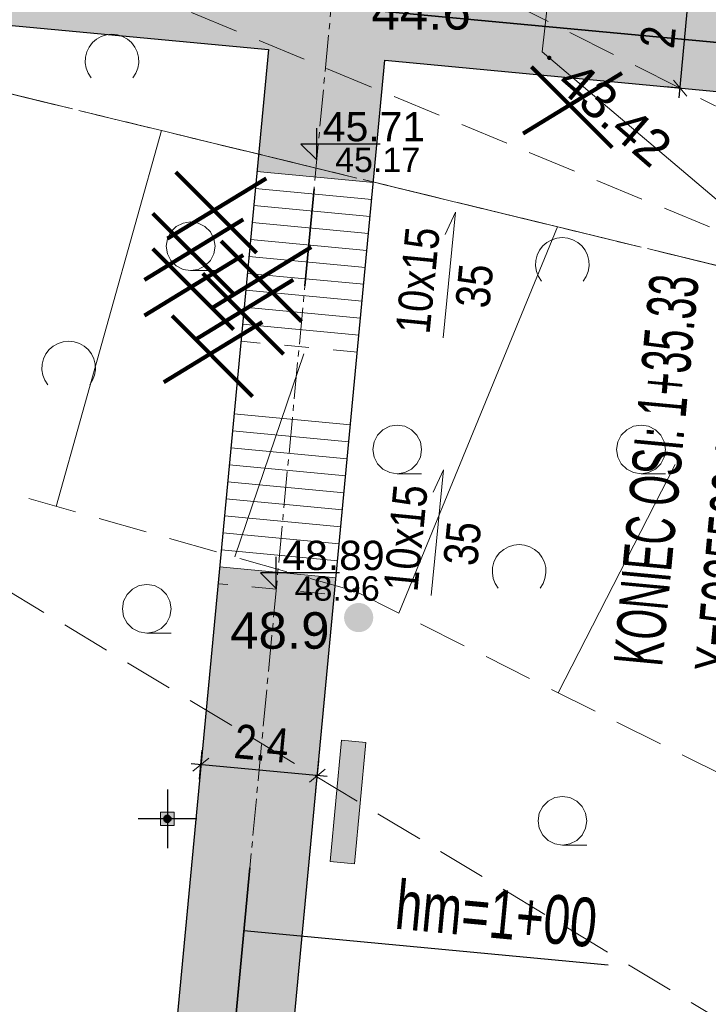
# Model space of a CAD drawing. Header units: metres. Extents: x 0 to 5465380, y 0 to 5925815.
# Tile 34 of 141: x 5463919 to 5463933, y 5925483 to 5925503. Entities that reach past the tile are written whole.
import ezdxf
from ezdxf.enums import TextEntityAlignment as Align

# ---------------------------------------------------------------- set-up
doc = ezdxf.new("R2010")
doc.units = ezdxf.units.M
for name, pattern in [('1_1MM', [1, 0.5, -0.5]), ('ACAD_ISO10W100', [18.5, 12, -3, 0.5, -3]), ('CENTER2', [1.125, 0.75, -0.125, 0.125, -0.125]), ('PRZER1-1', [2, 1, -1]), ('PRZER2-1', [3, 2, -1]), ('PRZER3-1', [4, 3, -1])]:
    doc.linetypes.add(name, pattern=pattern)
for name, color, linetype, lineweight in [('#DEMCAD_OPR.OŚW.ZEW_1_Nr_Pióra__3', 30, 'Continuous', 18), ('#DEMCAD_OPR.OŚW.ZEW_1_Nr_Pióra__5', 161, 'Continuous', 25), ('#DEMCAD_OPR.OŚW.ZEW_1_Nr_Pióra__6', 5, 'Continuous', 35), ('$DR - obrzeże 8x30', 34, 'Continuous', 30), ('$DR - osie ścieżek', 7, 'CENTER2', 15), ('$DR - schody', 7, 'Continuous', 13), ('$DR - spadki nawierzchni', 250, 'Continuous', 0), ('$DR - wyp. chodnik', 44, 'Continuous', 5), ('$DR - zał. arch.', 7, 'Continuous', 13), ('$DR - zał. mapa', 250, 'Continuous', 0), ('0_Nr_Pióra__205', 150, 'Continuous', 200), ('___ławki_Nr_Pióra__141', 7, 'Continuous', 0), ('___ławki_Nr_Pióra__246', 34, 'Continuous', 211), ('CC_Drzewa_Nr_Pióra__184', 20, 'Continuous', 100), ('CC_Woda_Nr_Pióra__5', 161, 'Continuous', 25)]:
    doc.layers.add(name, color=color, linetype=linetype, lineweight=lineweight)
for name, color, linetype in [('$DR - wymiary', 7, 'Continuous'), ('AecObjExplode_rys 1_Vport_D5A', 7, 'Continuous'), ('AecObjExplode_rys 3_Vport_DDD', 7, 'Continuous'), ('AecObjExplode_rys 4_Vport_E22', 7, 'Continuous'), ('C-DROGI-SYTUACJA', 7, 'Continuous'), ('C-DROGI-SYTUACJA-ETYKIETY', 7, 'Continuous')]:
    doc.layers.add(name, color=color, linetype=linetype)
for name, color, linetype, lineweight, true_color in [('CC_Punkt wysokościowy', 7, 'Continuous', 18, 0x0a0909), ('CC_Skarpa', 7, 'PRZER2-1', 18, 0x0a0909), ('CC_Woda', 5, 'Continuous', 18, 0x0000ff), ('CC_Zakrzewienie', 7, 'PRZER2-1', 18, 0x0a0909), ('EGBK02', 7, 'PRZER3-1', 18, 0x008000), ('EGBU01', 7, 'PRZER1-1', 18, 0x008000), ('GSSLZD', 7, 'Continuous', 18, 0x0a0909)]:
    doc.layers.add(name, color=color, linetype=linetype, lineweight=lineweight, true_color=true_color)
doc.styles.add('Arial', font='arial.ttf')
doc.styles.add('ARIAL 2', font='ARIALN.TTF')
doc.styles.add('simplex', font='ARIALN.TTF', dxfattribs={"width": 0.7})
doc.styles.get("Standard").update_dxf_attribs({"font": 'arial.ttf'})
doc.dimstyles.new('LINIOWY', dxfattribs={"dimtxt": 0.7, "dimasz": 0.3, "dimexe": 0.3, "dimexo": 0, "dimgap": 0.2, "dimtad": 1, "dimzin": 9, "dimdsep": 46, "dimtxsty": 'ARIAL 2', "dimblk": 'OBLIQUE', "dimcen": 0, "dimdle": 0.2, "dimclrd": 7, "dimclre": 7, "dimclrt": 1, "dimadec": 0, "dimazin": 0, "dimtfac": 1, "dimtofl": 0, "dimtmove": 1, "dimatfit": 3, "dimldrblk": 'OBLIQUE', "dimfxl": 0.3, "dimfxlon": 1, "dimtolj": 1, "dimtzin": 1, "dimarcsym": 0})
pattern_1 = [(37.5, (500, 0), (-0.01600031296, 0.48941323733), [0, -0.38608, 0, -0.4318, 0, -0.41275]), (7.5, (500, 0), (0.44952328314, 0.71682510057), [0, -0.20828, 0, -0.34798, 0, -0.13335]), (327.5, (499.6876, 0), (0.790992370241, 0.001437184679), [0, -0.127, 0, -0.4572, 0, -0.5969]), (317.5, (499.6876, 0), (0.76355645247, 0.22292932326), [0, -0.0635, 0, -0.29972, 0, -0.3429])]

# ---------------------------------------------------------------- blocks, each defined once
blk = doc.blocks.new('GSSLZD2')
at = {"color": 0}
blk.add_lwpolyline([(-0.34375, 0.429344), (-0.249556, 0.490124), (-0.144995, 0.530543), (-0.034411, 0.548922), (0.077603, 0.544498), (0.186394, 0.517453), (0.28744, 0.468911), (0.376546, 0.40089), (0.450009, 0.316215), (0.504777, 0.218403), (0.538576, 0.111518), (0.55, 0), (0.538576, -0.111518), (0.504777, -0.218403), (0.450009, -0.316215), (0.376546, -0.40089), (0.28744, -0.468911), (0.186394, -0.517453), (0.077603, -0.544498), (-0.034411, -0.548922), (-0.144995, -0.530543), (-0.249556, -0.490124), (-0.34375, -0.429344)], dxfattribs=at)
blk = doc.blocks.new('GSSLZD1')
at = {"color": 0}
blk.add_lwpolyline([(0.5, 0), (0.475528, -0.154508), (0.404508, -0.293893), (0.293893, -0.404508), (0.154508, -0.475528), (0, -0.5), (-0.154508, -0.475528), (-0.293893, -0.404508), (-0.404508, -0.293893), (-0.475528, -0.154508), (-0.5, 0), (-0.475528, 0.154508), (-0.404508, 0.293893), (-0.293893, 0.404508), (-0.154508, 0.475528), (0, 0.5), (0.154508, 0.475528), (0.293893, 0.404508), (0.404508, 0.293893), (0.475528, 0.154508)], close=True, dxfattribs=at)
blk.add_lwpolyline([(-0.5, 0), (-0.5, -0.5)], dxfattribs=at)
blk = doc.blocks.new('GK.6640.1913.2022 szara')
at = {"layer": 'CC_Punkt wysokościowy'}
blk.add_hatch(color=252, dxfattribs=at).paths.add_polyline_path([(5463926.204, 5925491.613, 1), (5463926.114, 5925491.613, 1)])
at = {"layer": 'CC_Woda'}
blk.add_hatch(color=252, dxfattribs=at).paths.add_polyline_path([(5463930.203, 5925502.544, 1), (5463930.113, 5925502.544, 1)])
at = {"layer": 'CC_Skarpa', "color": 252, "ltscale": 0.5}
for points in [[(5463931.689, 5925440.267), (5463940.137, 5925443.742), (5463946.948, 5925448.19), (5463951.244, 5925452.123), (5463952.609, 5925454.049), (5463953.066, 5925457.228), (5463951.756, 5925461.416), (5463950.878, 5925471.737), (5463947.1, 5925482.79), (5463946.13, 5925487.11), (5463937.87, 5925497.24), (5463908.85, 5925504.3), (5463904.233, 5925509.687)], [(5463907.938, 5925496.77), (5463926.179, 5925491.595), (5463938.239, 5925485.557), (5463938.661, 5925479.647), (5463942.305, 5925472.001), (5463943.849, 5925471.167), (5463948.561, 5925460.209), (5463947.979, 5925456.414), (5463945.612, 5925454.149), (5463942.423, 5925450.521), (5463940.567, 5925447.801), (5463939.178, 5925445.431), (5463936.002, 5925443.274), (5463931.689, 5925440.267)]]:
    blk.add_lwpolyline(points, dxfattribs=at)
at = {"layer": 'CC_Skarpa', "color": 252, "linetype": 'Continuous'}
for points in [[(5463920.043, 5925493.336), (5463922.202, 5925501.052)], [(5463927.075, 5925491.147), (5463930.328, 5925499.075)], [(5463925.127, 5925496.467), (5463923.706, 5925492.297)], [(5463930.344, 5925489.51), (5463932.738, 5925494.197)]]:
    blk.add_lwpolyline(points, dxfattribs=at)
at = {"layer": 'CC_Woda', "color": 252}
blk.add_lwpolyline([(5463986.372, 5925435.989), (5463985.794, 5925452.41), (5463985.559, 5925454.613), (5463977.836, 5925461.506), (5463965.468, 5925472.383), (5463952.819, 5925483.501), (5463936.218, 5925497.405), (5463930.014, 5925502.668), (5463934.175, 5925539.683), (5463935.653, 5925554.059), (5463935.978, 5925558.022), (5463938.527, 5925578.65), (5463941.216, 5925601.871), (5463942.578, 5925613.381), (5463943.685, 5925623.068), (5463945.16, 5925637.812), (5463935.109, 5925649.383), (5463925.974, 5925659.333), (5463923.395, 5925662.125), (5463930.465, 5925665.085), (5463934.831, 5925666.92), (5463936.587, 5925667.623)], dxfattribs=at)
at = {"layer": 'CC_Zakrzewienie', "color": 252, "ltscale": 0.5}
blk.add_lwpolyline([(5463977.65, 5925569.937), (5463958.717, 5925565.368), (5463950.876, 5925547.321), (5463930.646, 5925543.783), (5463929.241, 5925503.739), (5463946.136, 5925495.218)], close=True, dxfattribs=at)
at = {"layer": 'EGBK02', "color": 252, "linetype": 'PRZER3-1', "lineweight": 18, "ltscale": 0.5}
blk.add_lwpolyline([(5463856.962, 5925537.116), (5463860.732, 5925527.855), (5463899.34, 5925515.62), (5463908.85, 5925504.3), (5463937.87, 5925497.24), (5463946.13, 5925487.11), (5463947.1, 5925482.79), (5463950.95, 5925472.07), (5463950.99, 5925465.56), (5463952.34, 5925458.74), (5463949.58, 5925451.92), (5463960.738, 5925457.702), (5463976.53, 5925486.659), (5463970.344, 5925578.524), (5463983.032, 5925590.042), (5463928.32, 5925650.72), (5463927.256, 5925651.9), (5463894.766, 5925638.737), (5463911.73, 5925597.06), (5463843.77, 5925569.527)], close=True, dxfattribs=at)
blk.add_lwpolyline([(5463949.58, 5925451.92), (5463952.34, 5925458.74), (5463950.99, 5925465.56), (5463950.95, 5925472.07), (5463947.1, 5925482.79), (5463946.13, 5925487.11), (5463937.87, 5925497.24), (5463908.85, 5925504.3), (5463899.34, 5925515.62), (5463860.732, 5925527.855), (5463856.962, 5925537.116), (5463843.77, 5925569.527), (5463911.73, 5925597.06), (5463894.766, 5925638.737), (5463873.872, 5925630.272)], dxfattribs=at)
at = {"layer": 'EGBU01', "color": 252, "linetype": 'PRZER1-1', "ltscale": 0.5}
blk.add_lwpolyline([(5463856.962, 5925537.116), (5463860.732, 5925527.855), (5463899.34, 5925515.62), (5463908.85, 5925504.3), (5463937.87, 5925497.24), (5463946.13, 5925487.11), (5463947.1, 5925482.79), (5463950.95, 5925472.07), (5463950.99, 5925465.56), (5463952.34, 5925458.74), (5463949.58, 5925451.92), (5463960.738, 5925457.702), (5463976.53, 5925486.659), (5463970.344, 5925578.524), (5463983.032, 5925590.042), (5463928.32, 5925650.72), (5463927.256, 5925651.9), (5463894.766, 5925638.737), (5463911.73, 5925597.06), (5463843.77, 5925569.527)], close=True, dxfattribs=at)
blk.add_lwpolyline([(5463806.614, 5925471.382), (5463834.211, 5925487.415), (5463882.115, 5925416.963), (5463949.58, 5925451.92), (5463952.34, 5925458.74), (5463950.99, 5925465.56), (5463950.95, 5925472.07), (5463947.1, 5925482.79), (5463946.13, 5925487.11), (5463937.87, 5925497.24), (5463908.85, 5925504.3), (5463899.34, 5925515.62), (5463860.732, 5925527.855)], dxfattribs=at)
at = {"layer": 'GSSLZD', "color": 252, "linetype": 'PRZER2-1', "ltscale": 0.5}
blk.add_lwpolyline([(5463954.93, 5925484.06), (5463949.334, 5925473.336), (5463912.765, 5925495.401), (5463917.276, 5925505.767), (5463937.87, 5925497.24), (5463954.93, 5925484.06)], dxfattribs=at)
at = {"layer": 'GSSLZD', "color": 252, "linetype": 'Continuous', "lineweight": 18, "rotation": 90}
for name, p in [('GSSLZD2', (5463921.189, 5925502.479, 10.06)), ('GSSLZD1', (5463922.803, 5925498.677, 10.06)), ('GSSLZD2', (5463930.426, 5925498.306, 10.06)), ('GSSLZD2', (5463920.303, 5925496.177, 10.06)), ('GSSLZD1', (5463927.04, 5925494.504, 10.06)), ('GSSLZD1', (5463932.04, 5925494.504, 10.06)), ('GSSLZD2', (5463929.54, 5925492.004, 10.06)), ('GSSLZD1', (5463921.904, 5925491.233, 10.06)), ('GSSLZD1', (5463930.428, 5925486.882, 10.06))]:
    blk.add_blockref(name, p, dxfattribs=at)
at = {"layer": 'CC_Punkt wysokościowy', "color": 252, "lineweight": 0, "style": 'Arial'}
for s, p in [('44.6', (5463926.511, 5925503.124)), ('48.9', (5463923.613, 5925490.414))]:
    blk.add_text(s, height=0.75, dxfattribs=at).set_placement(p)
at = {"layer": 'CC_Woda', "color": 252, "lineweight": 0, "style": 'Arial'}
blk.add_text('43.42', height=0.75, rotation=319.0977, dxfattribs=at).set_placement((5463931.506, 5925501.394), align=Align.MIDDLE)
blk = doc.blocks.new('świetlica_bezrzecze_PB_PZT oczyszczony')
at = {"layer": '#DEMCAD_OPR.OŚW.ZEW_1_Nr_Pióra__3', "linetype": 'Continuous'}
blk.add_hatch(color=256, dxfattribs=at).paths.add_polyline_path([(5463922.399, 5925486.922, 1), (5463922.254, 5925486.922, 1)], flags=0)
at = {"layer": '#DEMCAD_OPR.OŚW.ZEW_1_Nr_Pióra__6', "linetype": 'Continuous'}
blk.add_hatch(color=256, dxfattribs=at).paths.add_polyline_path([(5463922.467, 5925487.062), (5463922.187, 5925487.062), (5463922.187, 5925486.782), (5463922.467, 5925486.782)], flags=0)
at = {"layer": '0_Nr_Pióra__205', "linetype": 'Continuous'}
blk.add_hatch(color=256, dxfattribs=at).paths.add_polyline_path([(5463925.949, 5925491.054, 1), (5463926.549, 5925491.054, 1)], flags=0)
at = {"layer": '___ławki_Nr_Pióra__246', "linetype": 'Continuous'}
blk.add_hatch(color=256, dxfattribs=at).paths.add_polyline_path([(5463926.395, 5925488.489), (5463925.897, 5925488.536), (5463925.663, 5925486.047), (5463926.161, 5925486)], flags=0)
at = {"layer": 'CC_Woda_Nr_Pióra__5', "linetype": 'Continuous'}
blk.add_hatch(color=256, dxfattribs=at).paths.add_polyline_path([(5463930.203, 5925502.544, 1), (5463930.113, 5925502.544, 1)], flags=0)
at = {"layer": '#DEMCAD_OPR.OŚW.ZEW_1_Nr_Pióra__3', "linetype": 'Continuous', "flags": 128}
blk.add_lwpolyline([(5463922.187, 5925487.062), (5463922.467, 5925487.062), (5463922.467, 5925486.782), (5463922.187, 5925486.782)], close=True, dxfattribs=at)
at = {"layer": '#DEMCAD_OPR.OŚW.ZEW_1_Nr_Pióra__5', "linetype": 'Continuous', "flags": 128}
for points in [[(5463922.327, 5925487.522), (5463922.327, 5925486.322)], [(5463922.927, 5925486.922), (5463921.727, 5925486.922)]]:
    blk.add_lwpolyline(points, dxfattribs=at)
at = {"layer": '#DEMCAD_OPR.OŚW.ZEW_1_Nr_Pióra__6', "linetype": 'Continuous'}
blk.add_circle((5463922.327, 5925486.922), 0.0725, dxfattribs=at)
at = {"layer": '___ławki_Nr_Pióra__141', "linetype": 'Continuous', "flags": 128}
blk.add_lwpolyline([(5463926.395, 5925488.489), (5463925.897, 5925488.536), (5463925.663, 5925486.047), (5463926.161, 5925486)], close=True, dxfattribs=at)
at = {"layer": 'CC_Drzewa_Nr_Pióra__184', "linetype": 'Continuous'}
for p, q in [((5463931.447, 5925500.704), (5463929.795, 5925502.356)), ((5463929.624, 5925500.993), (5463931.645, 5925502.229)), ((5463924.151, 5925498.543), (5463922.499, 5925500.195)), ((5463922.328, 5925498.832), (5463924.349, 5925500.068)), ((5463923.682, 5925497.697), (5463922.03, 5925499.349)), ((5463921.859, 5925497.986), (5463923.88, 5925499.222)), ((5463925.079, 5925497.13), (5463923.427, 5925498.782)), ((5463921.86, 5925497.258), (5463923.881, 5925498.495)), ((5463923.683, 5925496.969), (5463922.031, 5925498.621)), ((5463923.256, 5925497.419), (5463925.278, 5925498.655)), ((5463924.707, 5925496.462), (5463923.055, 5925498.114)), ((5463922.883, 5925496.751), (5463924.905, 5925497.987)), ((5463922.251, 5925495.883), (5463924.273, 5925497.12)), ((5463924.075, 5925495.594), (5463922.423, 5925497.246))]:
    blk.add_line(p, q, dxfattribs=at)
blk = doc.blocks.new('_OBLIQUE')
at = {"color": 0, "linetype": 'ByBlock'}
blk.add_line((-0.5, -0.5), (0.5, 0.5), dxfattribs=at)
blk = doc.blocks.new('*D17')
at = {"layer": '$DR - spadki nawierzchni', "color": 7, "lineweight": -2, "transparency": 16777216}
for p, q in [((5463933.029, 5925503.915), (5463932.73, 5925503.943)), ((5463932.823, 5925501.724), (5463933.048, 5925504.114)), ((5463932.842, 5925501.923), (5463932.543, 5925501.951))]:
    blk.add_line(p, q, dxfattribs=at)
at = {"layer": 'Defpoints', "color": 0, "transparency": 16777216}
for p in [(5463933.029, 5925503.915), (5463933.029, 5925503.915), (5463932.842, 5925501.923)]:
    blk.add_point(p, dxfattribs=at)
at = {"layer": '$DR - spadki nawierzchni', "color": 7, "lineweight": -2, "transparency": 16777216, "xscale": 0.3, "yscale": 0.3, "zscale": 0.3}
for p, rotation in [((5463933.029, 5925503.915), 84.62852039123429), ((5463932.842, 5925501.923), 264.6285203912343)]:
    blk.add_blockref('_OBLIQUE', p, dxfattribs=dict(at, rotation=rotation))
at = {"layer": '$DR - spadki nawierzchni', "color": 1, "transparency": 16777216, "insert": (5463932.386, 5925502.971), "char_height": 0.7, "attachment_point": 5, "rotation": 84.6285, "style": 'ARIAL 2'}
blk.add_mtext('\\A1;2', dxfattribs=at)
blk = doc.blocks.new('*D18')
at = {"layer": '$DR - spadki nawierzchni', "color": 7, "lineweight": -2, "transparency": 16777216}
for p, q in [((5463922.985, 5925487.735), (5463923.041, 5925488.332)), ((5463925.602, 5925487.79), (5463922.814, 5925488.053)), ((5463925.374, 5925487.51), (5463925.431, 5925488.107))]:
    blk.add_line(p, q, dxfattribs=at)
at = {"layer": 'Defpoints', "color": 0, "transparency": 16777216}
for p in [(5463923.013, 5925488.034), (5463922.975, 5925487.627), (5463925.364, 5925487.402)]:
    blk.add_point(p, dxfattribs=at)
at = {"layer": '$DR - spadki nawierzchni', "color": 7, "lineweight": -2, "transparency": 16777216, "xscale": 0.3, "yscale": 0.3, "zscale": 0.3}
for p, rotation in [((5463923.013, 5925488.034), 174.6092484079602), ((5463925.402, 5925487.808), 354.6092484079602)]:
    blk.add_blockref('_OBLIQUE', p, dxfattribs=dict(at, rotation=rotation))
at = {"layer": '$DR - spadki nawierzchni', "color": 1, "transparency": 16777216, "insert": (5463924.26, 5925488.47), "char_height": 0.7, "attachment_point": 5, "rotation": 354.6092, "style": 'ARIAL 2'}
blk.add_mtext('\\A1;2.4', dxfattribs=at)
blk = doc.blocks.new('*D131')
at = {"layer": '$DR - wymiary', "color": 7, "lineweight": -2, "transparency": 16777216}
blk.add_line((5463959.894, 5925488.241), (5463954.256, 5925488.241), dxfattribs=at)
at = {"layer": 'Defpoints', "color": 0, "transparency": 16777216}
for p in [(5463958.621, 5925488.241), (5463959.894, 5925488.241), (0, 0)]:
    blk.add_point(p, dxfattribs=at)
at = {"layer": '$DR - wymiary', "color": 1, "transparency": 16777216, "insert": (5463956.339, 5925488.798), "char_height": 0.7, "attachment_point": 5, "style": 'ARIAL 2'}
blk.add_mtext('\\A1;5925488.24', dxfattribs=at)
blk = doc.blocks.new('*D132')
at = {"layer": '$DR - wymiary', "color": 7, "lineweight": -2, "transparency": 16777216}
blk.add_line((5463959.894, 5925488.241), (5463959.894, 5925483.017), dxfattribs=at)
at = {"layer": 'Defpoints', "color": 0, "transparency": 16777216}
for p in [(5463959.894, 5925488.241), (5463959.894, 5925487.385), (0, 0)]:
    blk.add_point(p, dxfattribs=at)
at = {"layer": '$DR - wymiary', "color": 1, "transparency": 16777216, "insert": (5463959.337, 5925485.101), "char_height": 0.7, "attachment_point": 5, "rotation": 90, "style": 'ARIAL 2'}
blk.add_mtext('\\A1;5463959.89', dxfattribs=at)
blk = doc.blocks.new('*D133')
at = {"layer": '$DR - wymiary', "color": 7, "lineweight": -2, "transparency": 16777216}
for p, q in [((5463958.17, 5925515.873), (5463958.986, 5925515.873)), ((5463958.986, 5925515.873), (5463959.586, 5925514.871)), ((5463959.586, 5925514.871), (5463964.552, 5925514.871))]:
    blk.add_line(p, q, dxfattribs=at)
at = {"layer": 'Defpoints', "color": 0, "transparency": 16777216}
for p in [(5463958.17, 5925515.873), (5463960.186, 5925514.871), (0, 0)]:
    blk.add_point(p, dxfattribs=at)
at = {"layer": '$DR - wymiary', "color": 1, "transparency": 16777216, "insert": (5463962.469, 5925515.428), "char_height": 0.7, "attachment_point": 5, "style": 'ARIAL 2'}
blk.add_mtext('\\A1;5925515.87', dxfattribs=at)
blk = doc.blocks.new('*D134')
at = {"layer": '$DR - wymiary', "color": 7, "lineweight": -2, "transparency": 16777216}
for p, q in [((5463958.17, 5925515.873), (5463958.17, 5925515.181)), ((5463958.17, 5925515.181), (5463956.957, 5925514.581)), ((5463956.957, 5925514.581), (5463956.957, 5925509.614))]:
    blk.add_line(p, q, dxfattribs=at)
at = {"layer": 'Defpoints', "color": 0, "transparency": 16777216}
for p in [(5463958.17, 5925515.873), (5463956.957, 5925513.981), (0, 0)]:
    blk.add_point(p, dxfattribs=at)
at = {"layer": '$DR - wymiary', "color": 1, "transparency": 16777216, "insert": (5463956.399, 5925511.698), "char_height": 0.7, "attachment_point": 5, "rotation": 90, "style": 'ARIAL 2'}
blk.add_mtext('\\A1;5463958.17', dxfattribs=at)
blk = doc.blocks.new('*D135')
at = {"layer": '$DR - wymiary', "color": 7, "lineweight": -2, "transparency": 16777216}
for p, q in [((5463954.935, 5925543.267), (5463950.079, 5925543.267)), ((5463955.535, 5925542.11), (5463954.935, 5925543.267)), ((5463956.528, 5925542.11), (5463955.535, 5925542.11))]:
    blk.add_line(p, q, dxfattribs=at)
at = {"layer": 'Defpoints', "color": 0, "transparency": 16777216}
for p in [(5463954.335, 5925543.267), (5463956.528, 5925542.11), (0, 0)]:
    blk.add_point(p, dxfattribs=at)
at = {"layer": '$DR - wymiary', "color": 1, "transparency": 16777216, "insert": (5463952.107, 5925543.825), "char_height": 0.7, "attachment_point": 5, "style": 'ARIAL 2'}
blk.add_mtext('\\A1;5925542.11', dxfattribs=at)
blk = doc.blocks.new('*D136')
at = {"layer": '$DR - wymiary', "color": 7, "lineweight": -2, "transparency": 16777216}
blk.add_line((5463956.528, 5925542.11), (5463956.528, 5925536.093), dxfattribs=at)
at = {"layer": 'Defpoints', "color": 0, "transparency": 16777216}
for p in [(5463956.528, 5925542.11), (5463956.528, 5925540.459), (0, 0)]:
    blk.add_point(p, dxfattribs=at)
at = {"layer": '$DR - wymiary', "color": 1, "transparency": 16777216, "insert": (5463955.971, 5925538.176), "char_height": 0.7, "attachment_point": 5, "rotation": 90, "style": 'ARIAL 2'}
blk.add_mtext('\\A1;5463956.53', dxfattribs=at)
blk = doc.blocks.new('*D137')
at = {"layer": '$DR - wymiary', "color": 7, "lineweight": -2, "transparency": 16777216}
blk.add_line((5463958.724, 5925585.382), (5463964.93, 5925585.382), dxfattribs=at)
at = {"layer": 'Defpoints', "color": 0, "transparency": 16777216}
for p in [(5463958.724, 5925585.382), (5463960.561, 5925585.382), (0, 0)]:
    blk.add_point(p, dxfattribs=at)
at = {"layer": '$DR - wymiary', "color": 1, "transparency": 16777216, "insert": (5463962.845, 5925585.94), "char_height": 0.7, "attachment_point": 5, "style": 'ARIAL 2'}
blk.add_mtext('\\A1;5925585.38', dxfattribs=at)
blk = doc.blocks.new('*D138')
at = {"layer": '$DR - wymiary', "color": 7, "lineweight": -2, "transparency": 16777216}
blk.add_line((5463958.724, 5925585.382), (5463958.724, 5925592.131), dxfattribs=at)
at = {"layer": 'Defpoints', "color": 0, "transparency": 16777216}
for p in [(5463958.724, 5925587.769), (5463958.724, 5925585.382), (0, 0)]:
    blk.add_point(p, dxfattribs=at)
at = {"layer": '$DR - wymiary', "color": 1, "transparency": 16777216, "insert": (5463958.166, 5925590.05), "char_height": 0.7, "attachment_point": 5, "rotation": 90, "style": 'ARIAL 2'}
blk.add_mtext('\\A1;5463958.72', dxfattribs=at)
blk = doc.blocks.new('*D139')
at = {"layer": '$DR - wymiary', "color": 7, "lineweight": -2, "transparency": 16777216}
blk.add_line((5463922.753, 5925589.968), (5463916.372, 5925589.968), dxfattribs=at)
at = {"layer": 'Defpoints', "color": 0, "transparency": 16777216}
for p in [(5463920.738, 5925589.968), (5463922.753, 5925589.968), (0, 0)]:
    blk.add_point(p, dxfattribs=at)
at = {"layer": '$DR - wymiary', "color": 1, "transparency": 16777216, "insert": (5463918.455, 5925590.526), "char_height": 0.7, "attachment_point": 5, "style": 'ARIAL 2'}
blk.add_mtext('\\A1;5925589.97', dxfattribs=at)
blk = doc.blocks.new('*D140')
at = {"layer": '$DR - wymiary', "color": 7, "lineweight": -2, "transparency": 16777216}
blk.add_line((5463922.753, 5925589.968), (5463922.753, 5925583.407), dxfattribs=at)
at = {"layer": 'Defpoints', "color": 0, "transparency": 16777216}
for p in [(5463922.753, 5925589.968), (5463922.753, 5925587.778), (0, 0)]:
    blk.add_point(p, dxfattribs=at)
at = {"layer": '$DR - wymiary', "color": 1, "transparency": 16777216, "insert": (5463922.195, 5925585.493), "char_height": 0.7, "attachment_point": 5, "rotation": 90, "style": 'ARIAL 2'}
blk.add_mtext('\\A1;5463922.75', dxfattribs=at)
blk = doc.blocks.new('kota')
at = {"color": 0, "linetype": 'ByBlock', "lineweight": -2}
for p, q in [((0, 0), (0, 1)), ((2, 0.5), (-0.5, 0.5)), ((-0.5, 0.5), (0, 0))]:
    blk.add_line(p, q, dxfattribs=at)
blk = doc.blocks.new('AecObjExplode_rys 1_Vport_D5A')
at = {"layer": 'C-DROGI-SYTUACJA', "color": 152, "linetype": 'ACAD_ISO10W100', "lineweight": 35, "ltscale": 4}
for p, q in [((5463930.971, 5925559.588), (5463919.325, 5925436.182)), ((5463911.184, 5925504.964), (5463941.637, 5925502.101))]:
    blk.add_line(p, q, dxfattribs=at)
at = {"layer": 'C-DROGI-SYTUACJA-ETYKIETY', "color": 1, "linetype": 'Continuous', "lineweight": -3}
blk.add_line((5463923.897, 5925484.632), (5463931.364, 5925483.928), dxfattribs=at)
at = {"layer": '$DR - wymiary', "color": 7, "linetype": 'Continuous', "lineweight": -3, "xscale": 0.6500000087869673, "yscale": 0.6500000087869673, "zscale": 0.6500000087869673}
for p in [(5463925.39, 5925500.447), (5463924.559, 5925491.647)]:
    blk.add_blockref('kota', p, dxfattribs=at)
at = {"layer": 'C-DROGI-SYTUACJA-ETYKIETY', "color": 1, "linetype": 'Continuous', "lineweight": -3, "char_height": 1, "style": 'simplex'}
for s, insert, attachment_point, rotation in [('KONIEC OSI: 1+35.33\\PX=5925502.10 Y=5463941.64', (5463934.146, 5925489.872), 7, 84.6285), ('{\\fArial|b0|i0|c0|p34;hm=\\fArial|b0|i0|c238|p34;1+00\\fArial|b0|i0|c0|p34;}', (5463931.082, 5925484.268), 9, 354.6092)]:
    blk.add_mtext(s, dxfattribs=dict(at, insert=insert, attachment_point=attachment_point, rotation=rotation))
at = {"layer": 'C-DROGI-SYTUACJA-ETYKIETY', "color": 1, "linetype": 'Continuous', "lineweight": -3, "char_height": 0.6, "attachment_point": 7}
for s, insert in [('45.71', (5463925.515, 5925500.822)), ('48.89', (5463924.684, 5925492.022))]:
    blk.add_mtext(s, dxfattribs=dict(at, insert=insert))
at = {"layer": 'C-DROGI-SYTUACJA-ETYKIETY', "color": 7, "linetype": 'Continuous', "lineweight": -3, "char_height": 0.5, "attachment_point": 4}
for s, insert in [('{\\fArial|b0|i0|c238|p34;45.17}', (5463925.765, 5925500.447)), ('{\\fArial|b0|i0|c238|p34;48.96}', (5463924.934, 5925491.647))]:
    blk.add_mtext(s, dxfattribs=dict(at, insert=insert))
blk = doc.blocks.new('AecObjExplode_rys 4_Vport_E22')
at = {"layer": 'C-DROGI-SYTUACJA', "color": 152, "linetype": 'ACAD_ISO10W100', "lineweight": 35, "ltscale": 4}
for p, q in [((5463930.971, 5925559.588), (5463919.325, 5925436.182)), ((5463911.184, 5925504.964), (5463941.637, 5925502.101))]:
    blk.add_line(p, q, dxfattribs=at)
at = {"layer": 'C-DROGI-SYTUACJA-ETYKIETY', "color": 1, "linetype": 'Continuous', "lineweight": -3}
blk.add_line((5463923.897, 5925484.632), (5463931.364, 5925483.928), dxfattribs=at)
at = {"layer": '$DR - wymiary', "color": 7, "linetype": 'Continuous', "lineweight": -3, "xscale": 0.6500000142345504, "yscale": 0.6500000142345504, "zscale": 0.6500000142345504}
for p in [(5463925.39, 5925500.447), (5463924.559, 5925491.647)]:
    blk.add_blockref('kota', p, dxfattribs=at)
at = {"layer": 'C-DROGI-SYTUACJA-ETYKIETY', "color": 1, "linetype": 'Continuous', "lineweight": -3, "char_height": 1, "style": 'simplex'}
for s, insert, attachment_point, rotation in [('KONIEC OSI: 1+35.33\\PX=5925502.10 Y=5463941.64', (5463934.146, 5925489.872), 7, 84.6285), ('{\\fArial|b0|i0|c0|p34;hm=\\fArial|b0|i0|c238|p34;1+00\\fArial|b0|i0|c0|p34;}', (5463931.082, 5925484.268), 9, 354.6092)]:
    blk.add_mtext(s, dxfattribs=dict(at, insert=insert, attachment_point=attachment_point, rotation=rotation))
at = {"layer": 'C-DROGI-SYTUACJA-ETYKIETY', "color": 1, "linetype": 'Continuous', "lineweight": -3, "char_height": 0.6, "attachment_point": 7}
for s, insert in [('45.71', (5463925.515, 5925500.822)), ('48.89', (5463924.684, 5925492.022))]:
    blk.add_mtext(s, dxfattribs=dict(at, insert=insert))
at = {"layer": 'C-DROGI-SYTUACJA-ETYKIETY', "color": 7, "linetype": 'Continuous', "lineweight": -3, "char_height": 0.5, "attachment_point": 4}
for s, insert in [('{\\fArial|b0|i0|c238|p34;45.17}', (5463925.765, 5925500.447)), ('{\\fArial|b0|i0|c238|p34;48.96}', (5463924.934, 5925491.647))]:
    blk.add_mtext(s, dxfattribs=dict(at, insert=insert))
blk = doc.blocks.new('AecObjExplode_rys 3_Vport_DDD')
at = {"layer": 'C-DROGI-SYTUACJA', "color": 152, "linetype": 'ACAD_ISO10W100', "lineweight": 35, "ltscale": 4}
for p, q in [((5463930.971, 5925559.588), (5463919.325, 5925436.182)), ((5463911.184, 5925504.964), (5463941.637, 5925502.101))]:
    blk.add_line(p, q, dxfattribs=at)
at = {"layer": 'C-DROGI-SYTUACJA-ETYKIETY', "color": 1, "linetype": 'Continuous', "lineweight": -3}
blk.add_line((5463923.897, 5925484.632), (5463931.364, 5925483.928), dxfattribs=at)
at = {"layer": '$DR - wymiary', "color": 7, "linetype": 'Continuous', "lineweight": -3, "xscale": 0.6500000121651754, "yscale": 0.6500000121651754, "zscale": 0.6500000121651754}
for p in [(5463925.39, 5925500.447), (5463924.559, 5925491.647)]:
    blk.add_blockref('kota', p, dxfattribs=at)
at = {"layer": 'C-DROGI-SYTUACJA-ETYKIETY', "color": 1, "linetype": 'Continuous', "lineweight": -3, "char_height": 1, "style": 'simplex'}
for s, insert, attachment_point, rotation in [('KONIEC OSI: 1+35.33\\PX=5925502.10 Y=5463941.64', (5463934.146, 5925489.872), 7, 84.6285), ('{\\fArial|b0|i0|c0|p34;hm=\\fArial|b0|i0|c238|p34;1+00\\fArial|b0|i0|c0|p34;}', (5463931.082, 5925484.268), 9, 354.6092)]:
    blk.add_mtext(s, dxfattribs=dict(at, insert=insert, attachment_point=attachment_point, rotation=rotation))
at = {"layer": 'C-DROGI-SYTUACJA-ETYKIETY', "color": 1, "linetype": 'Continuous', "lineweight": -3, "char_height": 0.6, "attachment_point": 7}
for s, insert in [('45.71', (5463925.515, 5925500.822)), ('48.89', (5463924.684, 5925492.022))]:
    blk.add_mtext(s, dxfattribs=dict(at, insert=insert))
at = {"layer": 'C-DROGI-SYTUACJA-ETYKIETY', "color": 7, "linetype": 'Continuous', "lineweight": -3, "char_height": 0.5, "attachment_point": 4}
for s, insert in [('{\\fArial|b0|i0|c238|p34;45.17}', (5463925.765, 5925500.447)), ('{\\fArial|b0|i0|c238|p34;48.96}', (5463924.934, 5925491.647))]:
    blk.add_mtext(s, dxfattribs=dict(at, insert=insert))

msp = doc.modelspace()

# ---------------------------------------------------------------- hatches: boundary and pattern name
at = {"layer": '$DR - wyp. chodnik'}
h = msp.add_hatch(dxfattribs=at)
h.set_pattern_fill('AR-SAND', color=256, scale=0.01)
h.set_pattern_definition(pattern_1)
h.paths.add_polyline_path([(5463958.811, 5925573.433, 1.284126), (5463952.971, 5925595.856), (5463945.622, 5925613.63), (5463944.143, 5925613.018), (5463946.37, 5925607.633, 0.194771), (5463934.37, 5925592.77, 0.959366), (5463910.944, 5925588.139, 1.531072), (5463902.406, 5925567.988), (5463893.559, 5925564.306, 0.384254), (5463887.764, 5925552.083), (5463862.231, 5925541.456), (5463863.153, 5925539.241), (5463888.637, 5925549.847), (5463903.669, 5925513.728), (5463903.08, 5925513.225), (5463904.38, 5925511.705), (5463904.595, 5925511.889), (5463910.657, 5925504.009), (5463924.399, 5925502.717), (5463924.162, 5925500.211), (5463926.552, 5925499.986), (5463926.788, 5925502.493), (5463940.548, 5925501.199), (5463939.758, 5925492.8), (5463941.75, 5925492.612), (5463945.889, 5925536.637, 1.642027), (5463958.177, 5925553.955)])
h.paths.add_polyline_path([(5463914.368, 5925570.584, -0.565703), (5463929.546, 5925559.395), (5463926.129, 5925523.186), (5463905.587, 5925514.846), (5463890.146, 5925551.946, -0.414214), (5463894.404, 5925562.275)], flags=16)
h.paths.add_polyline_path([(5463892.202, 5925579.937, -1), (5463912.302, 5925579.937, -1)], flags=16)
h.paths.add_polyline_path([(5463910.621, 5925571.408, 0.241691), (5463914.061, 5925581.767, 0.332), (5463928.141, 5925579.302), (5463928.394, 5925578.805)], flags=16)
h.paths.add_polyline_path([(5463921.709, 5925573.639), (5463929.394, 5925576.838), (5463944.809, 5925546.509), (5463940.735, 5925503.19), (5463926.976, 5925504.484), (5463932.165, 5925559.475, 0.382129)], flags=16)
h.paths.add_polyline_path([(5463912.703, 5925589.968, -1), (5463932.803, 5925589.968, -1)], flags=16)
h.paths.add_polyline_path([(5463929.85, 5925580.354, 0.111618), (5463933.295, 5925584.342, 0.375671), (5463956.374, 5925560.041), (5463956.18, 5925554.068, 0.258572), (5463946.204, 5925548.178)], flags=16)
h.paths.add_polyline_path([(5463947.101, 5925605.865), (5463951.602, 5925594.979, 0.663307), (5463956.814, 5925573.586), (5463956.436, 5925561.944, -0.732242)], flags=16)
h.paths.add_polyline_path([(5463948.674, 5925585.382, -1), (5463968.774, 5925585.382, -1)], flags=16)
h.paths.add_polyline_path([(5463956.118, 5925552.165), (5463955.923, 5925546.165, 8.05786), (5463957.918, 5925545.968), (5463958.115, 5925552.043, -20.041857)], flags=16)
h.paths.add_polyline_path([(5463926.126, 5925521.027), (5463924.587, 5925504.708), (5463911.711, 5925505.919), (5463906.286, 5925512.971)], flags=16)
h = msp.add_hatch(dxfattribs=at)
h.set_pattern_fill('AR-SAND', color=256, scale=0.01)
h.set_pattern_definition(pattern_1)
h.paths.add_polyline_path([(5463921.147, 5925442.718), (5463937.867, 5925451.322), (5463940.954, 5925484.149), (5463938.963, 5925484.337), (5463935.979, 5925452.599), (5463921.371, 5925445.082), (5463925.786, 5925491.872), (5463923.396, 5925492.097), (5463918.064, 5925435.59), (5463920.599, 5925436.903)])

# ---------------------------------------------------------------- linework, layer by layer
at = {"layer": '$DR - obrzeże 8x30', "flags": 128}
msp.add_lwpolyline([(5463897.756, 5925442.583), (5463874.334, 5925499.844), (5463896.992, 5925505.391), (5463904.595, 5925511.889), (5463910.657, 5925504.009), (5463924.399, 5925502.717), (5463918.064, 5925435.59)], dxfattribs=at)
msp.add_lwpolyline([(5463921.371, 5925445.082), (5463926.788, 5925502.493), (5463940.548, 5925501.199), (5463935.979, 5925452.599)], close=True, dxfattribs=at)
at = {"layer": '$DR - osie ścieżek', "flags": 128}
for points in [[(5463929.82, 5925578.207), (5463893.981, 5925563.291, 0.414214), (5463889.13, 5925551.523), (5463905.355, 5925512.541), (5463911.184, 5925504.964), (5463941.637, 5925502.101)], [(5463919.325, 5925436.182), (5463930.971, 5925559.588, 0.565703), (5463914.413, 5925571.794)]]:
    msp.add_lwpolyline(points, format="xyb", dxfattribs=at)
at = {"layer": '$DR - schody', "flags": 128}
for points in [[(5463926.552, 5925499.986), (5463924.162, 5925500.211)], [(5463926.519, 5925499.637), (5463924.129, 5925499.863)], [(5463926.486, 5925499.289), (5463924.096, 5925499.514)], [(5463927.983, 5925496.796), (5463928.236, 5925499.374), (5463928.026, 5925498.919)], [(5463926.453, 5925498.94), (5463924.064, 5925499.166)], [(5463926.42, 5925498.592), (5463924.031, 5925498.817)], [(5463926.387, 5925498.243), (5463923.998, 5925498.469)], [(5463926.354, 5925497.895), (5463923.965, 5925498.12)], [(5463926.321, 5925497.546), (5463923.932, 5925497.772)], [(5463926.288, 5925497.198), (5463923.899, 5925497.423)], [(5463926.256, 5925496.85), (5463923.866, 5925497.075)], [(5463926.082, 5925495.008), (5463923.692, 5925495.233)], [(5463926.049, 5925494.659), (5463923.66, 5925494.885)], [(5463926.016, 5925494.311), (5463923.627, 5925494.536)], [(5463925.983, 5925493.962), (5463923.594, 5925494.188)], [(5463927.736, 5925491.507), (5463927.989, 5925494.086), (5463927.779, 5925493.631)], [(5463925.95, 5925493.614), (5463923.561, 5925493.839)], [(5463925.917, 5925493.265), (5463923.528, 5925493.491)], [(5463925.885, 5925492.917), (5463923.495, 5925493.142)], [(5463925.852, 5925492.569), (5463923.462, 5925492.794)], [(5463925.819, 5925492.22), (5463923.429, 5925492.446)], [(5463925.786, 5925491.872), (5463923.396, 5925492.097)]]:
    msp.add_lwpolyline(points, dxfattribs=at)
at = {"layer": '$DR - schody', "linetype": '1_1MM', "flags": 128}
for points in [[(5463926.223, 5925496.501), (5463923.833, 5925496.727)], [(5463925.554, 5925491.542), (5463923.364, 5925491.749)]]:
    msp.add_lwpolyline(points, dxfattribs=at)

# ---------------------------------------------------------------- block references
at = {"layer": '$DR - zał. arch.'}
msp.add_blockref('świetlica_bezrzecze_PB_PZT oczyszczony', (0, 0), dxfattribs=at)
at = {"layer": '$DR - zał. mapa'}
msp.add_blockref('GK.6640.1913.2022 szara', (0, 0), dxfattribs=at)
at = {"layer": 'AecObjExplode_rys 1_Vport_D5A'}
msp.add_blockref('AecObjExplode_rys 1_Vport_D5A', (0, 0), dxfattribs=at)
at = {"layer": 'AecObjExplode_rys 3_Vport_DDD'}
msp.add_blockref('AecObjExplode_rys 3_Vport_DDD', (0, 0), dxfattribs=at)
at = {"layer": 'AecObjExplode_rys 4_Vport_E22'}
msp.add_blockref('AecObjExplode_rys 4_Vport_E22', (0, 0), dxfattribs=at)

# ---------------------------------------------------------------- texts
at = {"layer": '$DR - schody', "color": 1, "char_height": 0.7, "attachment_point": 5, "rotation": 84.4024, "style": 'ARIAL 2'}
for insert in [(5463928.045, 5925497.92), (5463927.797, 5925492.631)]:
    msp.add_mtext('\\A1;10x15\\P35', dxfattribs=dict(at, insert=insert))

# ---------------------------------------------------------------- dimensions: what is measured, and where the dimension line sits
at = {"layer": '$DR - spadki nawierzchni'}
for p1, p2, distance, picture, middle in [((5463932.842, 5925501.923), (5463933.029, 5925503.915), 0, '*D17', (5463932.386, 5925502.971)), ((5463925.364, 5925487.402), (5463922.975, 5925487.627), -0.409, '*D18', (5463924.26, 5925488.47))]:
    dim = msp.add_aligned_dim(p1=p1, p2=p2, distance=distance, dimstyle='LINIOWY', dxfattribs=at)
    dim.commit()
    dim.dimension.update_dxf_attribs({"geometry": picture, "text_midpoint": middle})
at = {"layer": '$DR - wymiary'}
for feature_location, offset, dtype, picture, middle in [((5463958.723835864, 5925585.382389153), (0, 2.386563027), 1, '*D138', (5463958.166434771, 5925590.050091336)), ((5463922.752579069, 5925589.968201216), (-2.014375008, 0), 0, '*D139', (5463918.454916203, 5925590.525602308)), ((5463922.752579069, 5925589.968201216), (0, -2.189729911), 1, '*D140', (5463922.195177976, 5925585.492795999)), ((5463958.723835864, 5925585.382389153), (1.837338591, 0), 0, '*D137', (5463962.845417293, 5925585.939790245)), ((5463956.528263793, 5925542.110286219), (-2.192780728, 1.156967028), 0, '*D135', (5463952.107345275, 5925543.824654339)), ((5463956.528263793, 5925542.110286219), (0, -1.650806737), 1, '*D136', (5463955.970862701, 5925538.176191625)), ((5463958.170207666, 5925515.87264403), (2.015391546, -1.001881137), 0, '*D133', (5463962.46888707, 5925515.428163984)), ((5463958.170207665, 5925515.87264403), (-1.21356488, -1.891758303), 1, '*D134', (5463956.399241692, 5925511.69759787)), ((5463959.894026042, 5925488.240506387), (-1.27264381, 0), 0, '*D131', (5463956.338810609, 5925488.797907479)), ((5463959.894026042, 5925488.240506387), (0, -0.855455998), 1, '*D132', (5463959.336624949, 5925485.100807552))]:
    dim = msp.add_ordinate_dim(feature_location=feature_location, offset=offset, dtype=dtype, origin=(0, 0), dimstyle='LINIOWY', override={"dimfxlon": 0}, dxfattribs=at)
    dim.commit()
    dim.dimension.update_dxf_attribs({"geometry": picture, "text_midpoint": middle})

doc.saveas('drawing.dxf')
